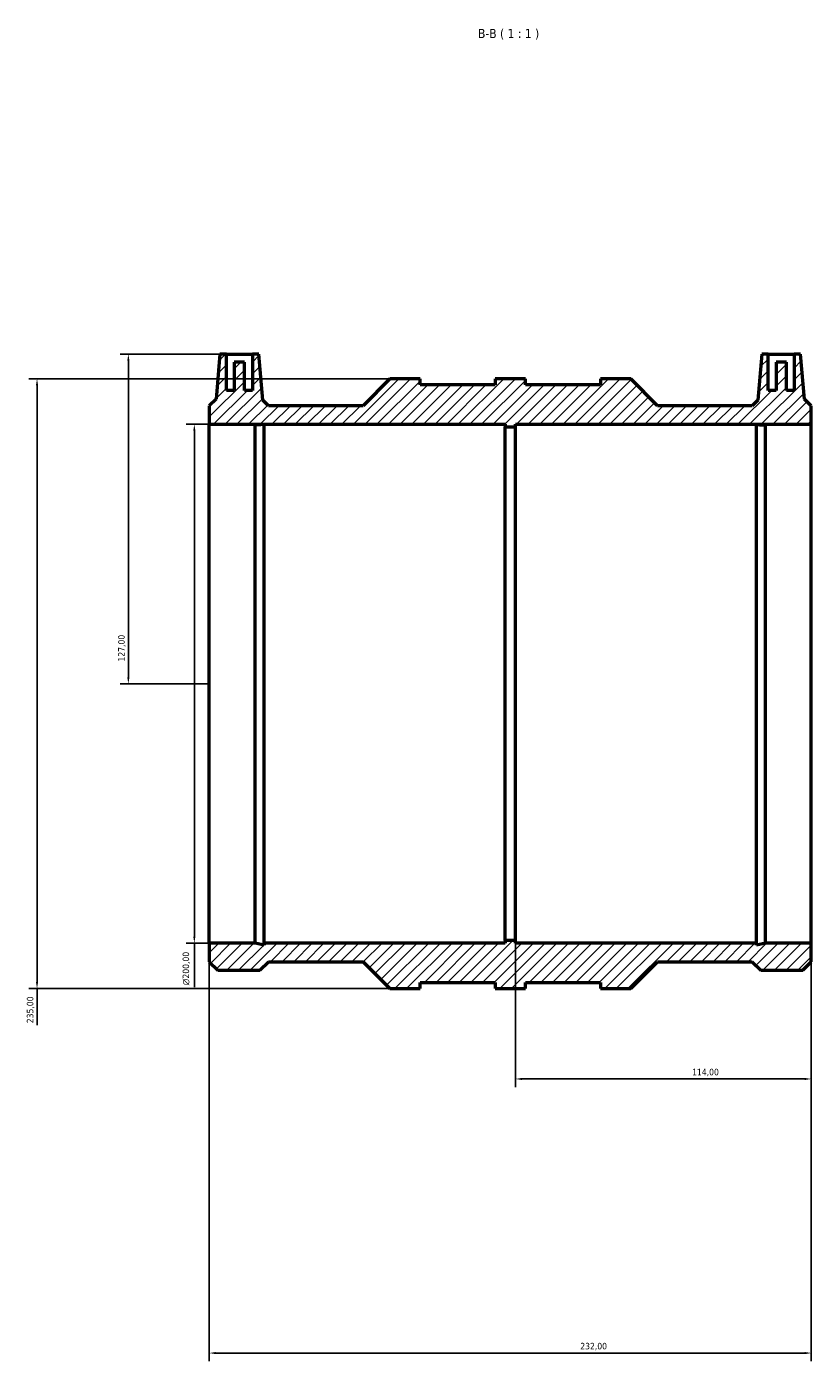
# Model space of a CAD drawing. Header units: millimetres. Extents: x -193 to 1125, y -245 to 1241.
# Tile 6 of 7: x 266 to 568, y 726 to 1241. Entities that reach past the tile are written whole.
import ezdxf

# ---------------------------------------------------------------- set-up
doc = ezdxf.new("R2010")
doc.units = ezdxf.units.MM
for name, color, linetype, lineweight in [('Dimension (ISO)', 7, 'Continuous', 25), ('Hatch (ISO)', 7, 'Continuous', 18), ('Symbol (ISO)', 7, 'Continuous', 25), ('Visible (ISO)', 7, 'Continuous', 50)]:
    doc.layers.add(name, color=color, linetype=linetype, lineweight=lineweight)
doc.styles.add('Label Text (ISO)', font='tahoma.ttf')
doc.styles.add('Note Text (ISO)', font='tahoma.ttf')
doc.dimstyles.new('Default (ISO)', dxfattribs={"dimtxt": 2.5, "dimasz": 2.5, "dimexe": 3.175, "dimexo": 0, "dimgap": 0.762, "dimtad": 1, "dimrnd": 1e-08, "dimzin": 0, "dimtxsty": 'Note Text (ISO)', "dimcen": 0.09, "dimdle": 10, "dimclrd": 256, "dimclre": 256, "dimclrt": 232, "dimazin": 0, "dimtfac": 1.40208, "dimtmove": 0, "dimatfit": 3, "dimfxl": 1, "dimtolj": 1, "dimtzin": 0, "dimlwd": -1, "dimlwe": -1, "dimarcsym": 0})

# ---------------------------------------------------------------- blocks, each defined once
blk = doc.blocks.new('*D7')
at = {"layer": 'Defpoints', "color": 0, "transparency": 16777216}
for p in [(342.63, 1114.56), (304.83, 987.56), (336.03, 987.56)]:
    blk.add_point(p, dxfattribs=at)
at = {"layer": 'Dimension (ISO)', "transparency": 16777216}
for p, q in [((342.63, 1114.56), (301.66, 1114.56)), ((304.83, 1112.06), (304.83, 990.06)), ((336.03, 987.56), (301.66, 987.56))]:
    blk.add_line(p, q, dxfattribs=at)
for points in [[(304.41, 1112.06), (305.25, 1112.06), (304.83, 1114.56)], [(304.41, 990.06), (305.25, 990.06), (304.83, 987.56)]]:
    blk.add_solid(points, dxfattribs=at)
at = {"layer": 'Dimension (ISO)', "color": 232, "true_color": 0xca0064, "transparency": 16777216, "insert": (300.9, 996.1), "char_height": 2.5, "attachment_point": 1, "rotation": 90, "style": 'Note Text (ISO)'}
blk.add_mtext('\\A1;127,00', dxfattribs=at)
blk = doc.blocks.new('*D8')
at = {"layer": 'Defpoints', "color": 0, "transparency": 16777216}
for p in [(405.63, 1105.06), (269.63, 870.06), (405.63, 870.06)]:
    blk.add_point(p, dxfattribs=at)
at = {"layer": 'Dimension (ISO)', "transparency": 16777216}
for p, q in [((405.63, 1105.06), (266.46, 1105.06)), ((269.63, 1102.56), (269.63, 872.56)), ((405.63, 870.06), (266.46, 870.06)), ((269.63, 870.06), (269.63, 855.93))]:
    blk.add_line(p, q, dxfattribs=at)
for points in [[(269.21, 1102.56), (270.05, 1102.56), (269.63, 1105.06)], [(269.21, 872.56), (270.05, 872.56), (269.63, 870.06)]]:
    blk.add_solid(points, dxfattribs=at)
at = {"layer": 'Dimension (ISO)', "color": 232, "true_color": 0xca0064, "transparency": 16777216, "insert": (265.7, 856.69), "char_height": 2.5, "attachment_point": 1, "rotation": 90, "style": 'Note Text (ISO)'}
blk.add_mtext('\\A1;235,00', dxfattribs=at)
blk = doc.blocks.new('*D9')
at = {"layer": 'Defpoints', "color": 0, "transparency": 16777216}
for p in [(336.03, 1087.56), (330.26, 887.56), (336.03, 887.56)]:
    blk.add_point(p, dxfattribs=at)
at = {"layer": 'Dimension (ISO)', "transparency": 16777216}
for p, q in [((336.03, 1087.56), (327.08, 1087.56)), ((330.26, 1085.06), (330.26, 890.06)), ((336.03, 887.56), (327.08, 887.56)), ((330.26, 887.56), (330.26, 870.55))]:
    blk.add_line(p, q, dxfattribs=at)
for points in [[(329.84, 1085.06), (330.67, 1085.06), (330.26, 1087.56)], [(329.84, 890.06), (330.67, 890.06), (330.26, 887.56)]]:
    blk.add_solid(points, dxfattribs=at)
at = {"layer": 'Dimension (ISO)', "color": 232, "true_color": 0xca0064, "transparency": 16777216, "insert": (325.73, 871.31), "char_height": 2.5, "attachment_point": 1, "rotation": 90, "style": 'Note Text (ISO)'}
blk.add_mtext('\\A1;\\fAIGDT|b0|i0;\\H2.5000;\\ln\\fTahoma|b0|i0;\\H2.5000;200,00', dxfattribs=at)
blk = doc.blocks.new('*D10')
at = {"layer": 'Defpoints', "color": 0, "transparency": 16777216}
for p in [(336.03, 887.56), (568.03, 887.56), (568.03, 729.56)]:
    blk.add_point(p, dxfattribs=at)
at = {"layer": 'Dimension (ISO)', "transparency": 16777216}
for p, q in [((336.03, 887.56), (336.03, 726.38)), ((568.03, 887.56), (568.03, 726.38)), ((338.53, 729.56), (565.53, 729.56))]:
    blk.add_line(p, q, dxfattribs=at)
for points in [[(338.53, 729.97), (338.53, 729.14), (336.03, 729.56)], [(565.53, 729.97), (565.53, 729.14), (568.03, 729.56)]]:
    blk.add_solid(points, dxfattribs=at)
at = {"layer": 'Dimension (ISO)', "color": 232, "true_color": 0xca0064, "transparency": 16777216, "insert": (478.98, 733.49), "char_height": 2.5, "attachment_point": 1, "style": 'Note Text (ISO)'}
blk.add_mtext('\\A1;232,00', dxfattribs=at)
blk = doc.blocks.new('*D11')
at = {"layer": 'Defpoints', "color": 0, "transparency": 16777216}
for p in [(454.03, 888.56), (568.03, 887.56), (568.03, 835.21)]:
    blk.add_point(p, dxfattribs=at)
at = {"layer": 'Dimension (ISO)', "transparency": 16777216}
for p, q in [((454.03, 888.56), (454.03, 832.03)), ((568.03, 887.56), (568.03, 832.03)), ((456.53, 835.21), (565.53, 835.21))]:
    blk.add_line(p, q, dxfattribs=at)
for points in [[(456.53, 835.62), (456.53, 834.79), (454.03, 835.21)], [(565.53, 835.62), (565.53, 834.79), (568.03, 835.21)]]:
    blk.add_solid(points, dxfattribs=at)
at = {"layer": 'Dimension (ISO)', "color": 232, "true_color": 0xca0064, "transparency": 16777216, "insert": (522.08, 839.14), "char_height": 2.5, "attachment_point": 1, "style": 'Note Text (ISO)'}
blk.add_mtext('\\A1;114,00', dxfattribs=at)

msp = doc.modelspace()

# ---------------------------------------------------------------- hatches: boundary and pattern name
at = {"layer": 'Hatch (ISO)'}
h = msp.add_hatch(dxfattribs=at)
h.set_pattern_fill('ANSI31', color=256, scale=25.4, style=0)
h.set_pattern_definition([(45, (0, 0), (-2.245064, 2.245064), [])])
h.paths.add_polyline_path([(336.031, 1087.558), (450.031, 1087.558), (450.031, 1086.558), (454.031, 1086.558), (454.031, 1087.558), (568.031, 1087.558), (568.031, 1094.695), (565.443, 1097.283), (563.931, 1114.558), (561.431, 1114.558), (561.431, 1100.558), (558.431, 1100.558), (558.431, 1111.558), (554.431, 1111.558), (554.431, 1100.558), (551.431, 1100.558), (551.431, 1114.558), (548.931, 1114.558), (547.382, 1096.845), (545.231, 1094.695), (508.795, 1094.695), (498.431, 1105.058), (486.831, 1105.058), (486.831, 1102.708), (457.831, 1102.708), (457.831, 1105.058), (446.231, 1105.058), (446.231, 1102.708), (417.231, 1102.708), (417.231, 1105.058), (405.631, 1105.058), (395.268, 1094.695), (358.831, 1094.695), (356.681, 1096.845), (355.131, 1114.558), (352.631, 1114.558), (352.631, 1100.558), (349.631, 1100.558), (349.631, 1111.558), (345.631, 1111.558), (345.631, 1100.558), (342.631, 1100.558), (342.631, 1114.558), (340.131, 1114.558), (338.62, 1097.283), (336.031, 1094.695)])
h.paths.add_polyline_path([(353.661, 887.558), (336.031, 887.558), (336.031, 880.422), (339.345, 877.108), (355.518, 877.108), (358.831, 880.422), (395.268, 880.422), (405.631, 870.058), (417.231, 870.058), (417.231, 872.408), (446.231, 872.408), (446.231, 870.058), (457.831, 870.058), (457.831, 872.408), (486.831, 872.408), (486.831, 870.058), (498.431, 870.058), (508.795, 880.422), (545.231, 880.422), (548.545, 877.108), (564.718, 877.108), (568.031, 880.422), (568.031, 887.558), (550.402, 887.558), (546.876, 886.809), (546.876, 887.558), (454.031, 887.558), (454.031, 888.558), (450.031, 888.558), (450.031, 887.558), (357.187, 887.558), (357.187, 886.809)])

# ---------------------------------------------------------------- linework, layer by layer
at = {"layer": 'Visible (ISO)'}
for p, q in [((340.131, 1114.558), (338.62, 1097.283)), ((342.631, 1114.558), (340.131, 1114.558)), ((342.631, 1100.558), (342.631, 1114.558)), ((342.631, 1114.558), (352.631, 1114.558)), ((349.631, 1111.558), (345.631, 1111.558)), ((345.631, 1111.558), (345.631, 1100.558)), ((349.631, 1100.558), (349.631, 1111.558)), ((355.131, 1114.558), (352.631, 1114.558)), ((352.631, 1114.558), (352.631, 1100.558)), ((356.681, 1096.845), (355.131, 1114.558)), ((548.931, 1114.558), (547.382, 1096.845)), ((551.431, 1114.558), (548.931, 1114.558)), ((551.431, 1100.558), (551.431, 1114.558)), ((551.431, 1114.558), (561.431, 1114.558)), ((558.431, 1111.558), (554.431, 1111.558)), ((554.431, 1111.558), (554.431, 1100.558)), ((558.431, 1100.558), (558.431, 1111.558)), ((563.931, 1114.558), (561.431, 1114.558)), ((561.431, 1114.558), (561.431, 1100.558)), ((565.443, 1097.283), (563.931, 1114.558)), ((405.631, 1105.058), (395.268, 1094.695)), ((417.231, 1105.058), (405.631, 1105.058)), ((417.231, 1102.708), (417.231, 1105.058)), ((446.231, 1102.708), (417.231, 1102.708)), ((457.831, 1105.058), (446.231, 1105.058)), ((446.231, 1105.058), (446.231, 1102.708)), ((457.831, 1102.708), (457.831, 1105.058)), ((486.831, 1102.708), (457.831, 1102.708)), ((498.431, 1105.058), (486.831, 1105.058)), ((486.831, 1105.058), (486.831, 1102.708)), ((508.795, 1094.695), (498.431, 1105.058)), ((338.62, 1097.283), (336.031, 1094.695)), ((345.631, 1100.558), (342.631, 1100.558)), ((352.631, 1100.558), (349.631, 1100.558)), ((358.831, 1094.695), (356.681, 1096.845)), ((547.382, 1096.845), (545.231, 1094.695)), ((554.431, 1100.558), (551.431, 1100.558)), ((561.431, 1100.558), (558.431, 1100.558)), ((568.031, 1094.695), (565.443, 1097.283)), ((336.031, 1094.695), (336.031, 1087.558)), ((395.268, 1094.695), (358.831, 1094.695)), ((545.231, 1094.695), (508.795, 1094.695)), ((568.031, 1087.558), (568.031, 1094.695)), ((336.031, 1087.558), (450.031, 1087.558)), ((336.031, 887.558), (336.031, 1087.558)), ((353.661, 887.558), (353.661, 1087.25)), ((357.187, 887.558), (357.187, 1087.528)), ((450.031, 1087.558), (450.031, 1086.558)), ((450.031, 1086.558), (454.031, 1086.558)), ((450.031, 888.558), (450.031, 1086.558)), ((454.031, 1086.558), (454.031, 1087.558)), ((454.031, 1087.558), (568.031, 1087.558)), ((454.031, 888.558), (454.031, 1086.558)), ((546.876, 887.558), (546.876, 1087.528)), ((550.402, 887.558), (550.402, 1087.25)), ((568.031, 887.558), (568.031, 1087.558)), ((353.661, 887.558), (336.031, 887.558)), ((336.031, 887.558), (336.031, 880.422)), ((357.187, 886.809), (353.661, 887.558)), ((450.031, 887.558), (357.187, 887.558)), ((357.187, 887.558), (357.187, 886.809)), ((454.031, 888.558), (450.031, 888.558)), ((450.031, 888.558), (450.031, 887.558)), ((454.031, 887.558), (454.031, 888.558)), ((546.876, 887.558), (454.031, 887.558)), ((550.402, 887.558), (546.876, 886.809)), ((546.876, 886.809), (546.876, 887.558)), ((568.031, 887.558), (550.402, 887.558)), ((568.031, 880.422), (568.031, 887.558)), ((336.031, 880.422), (339.345, 877.108)), ((355.518, 877.108), (358.831, 880.422)), ((358.831, 880.422), (395.268, 880.422)), ((395.268, 880.422), (405.631, 870.058)), ((498.431, 870.058), (508.795, 880.422)), ((508.795, 880.422), (545.231, 880.422)), ((545.231, 880.422), (548.545, 877.108)), ((564.718, 877.108), (568.031, 880.422)), ((339.345, 877.108), (355.518, 877.108)), ((548.545, 877.108), (564.718, 877.108)), ((405.631, 870.058), (417.231, 870.058)), ((417.231, 870.058), (417.231, 872.408)), ((417.231, 872.408), (446.231, 872.408)), ((446.231, 872.408), (446.231, 870.058)), ((446.231, 870.058), (457.831, 870.058)), ((457.831, 870.058), (457.831, 872.408)), ((457.831, 872.408), (486.831, 872.408)), ((486.831, 872.408), (486.831, 870.058)), ((486.831, 870.058), (498.431, 870.058))]:
    msp.add_line(p, q, dxfattribs=at)
for points in [[(357.187, 1087.528), (357.072, 1087.517), (356.924, 1087.503), (356.244, 1087.44), (355.488, 1087.375), (354.321, 1087.292), (354.002, 1087.271), (353.661, 1087.25)], [(546.876, 1087.528), (546.991, 1087.517), (547.138, 1087.503), (547.818, 1087.44), (548.575, 1087.375), (549.742, 1087.292), (550.061, 1087.271), (550.402, 1087.25)]]:
    msp.add_open_spline(points, degree=3, knots=[4.71059206, 4.71059206, 4.71059206, 4.71059206, 4.84321326, 4.84321326, 5.21559574, 5.21559574, 5.34065833, 5.34065833, 5.34065833, 5.34065833], dxfattribs=at)

# ---------------------------------------------------------------- texts
at = {"layer": 'Symbol (ISO)', "insert": (439.592, 1235.808), "char_height": 3.5, "attachment_point": 7, "style": 'Label Text (ISO)'}
msp.add_mtext('B-B ( 1 : 1 )', dxfattribs=at)

# ---------------------------------------------------------------- dimensions: what is measured, and where the dimension line sits
at = {"layer": 'Dimension (ISO)'}
for base, p1, p2, angle, override, picture, middle in [((304.831, 987.558), (342.631, 1114.558), (336.031, 987.558), 90, {"dimdec": 2, "dimtp": 0, "dimtm": 0, "dimtdec": 2, "dimtofl": 0, "dimatfit": 1}, '*D7', (304.831, 1001.058)), ((269.631, 870.058), (405.631, 1105.058), (405.631, 870.058), 90, {"dimdec": 2, "dimtp": 0, "dimtm": 0, "dimtdec": 2, "dimtofl": 0, "dimatfit": 2}, '*D8', (269.631, 861.744)), ((568.031, 729.558), (336.031, 887.558), (568.031, 887.558), 180, {"dimdec": 2, "dimtp": 0, "dimtm": 0, "dimtdec": 2, "dimtofl": 0, "dimatfit": 1}, '*D10', (484.031, 729.558)), ((568.031, 835.206), (454.031, 888.558), (568.031, 887.558), 180, {"dimdec": 2, "dimtp": 0, "dimtm": 0, "dimtdec": 2, "dimtofl": 0, "dimatfit": 1}, '*D11', (527.031, 835.206))]:
    dim = msp.add_linear_dim(base=base, p1=p1, p2=p2, angle=angle, dimstyle='Default (ISO)', override=override, dxfattribs=at)
    dim.commit()
    dim.dimension.update_dxf_attribs({"geometry": picture, "text_midpoint": middle, "dimtype": 160})
dim = msp.add_linear_dim(base=(330.258, 887.558), p1=(336.031, 1087.558), p2=(336.031, 887.558), angle=90, text='\\fAIGDT|b0|i0;\\H2.5000;\\ln\\fTahoma|b0|i0;\\H2.5000;<>', dimstyle='Default (ISO)', override={"dimdec": 2, "dimtp": 0, "dimtm": 0, "dimtdec": 2, "dimtofl": 0, "dimatfit": 2}, dxfattribs=at)
dim.commit()
dim.dimension.update_dxf_attribs({"geometry": '*D9', "text_midpoint": (330.258, 877.802), "dimtype": 160})

doc.saveas('drawing.dxf')
